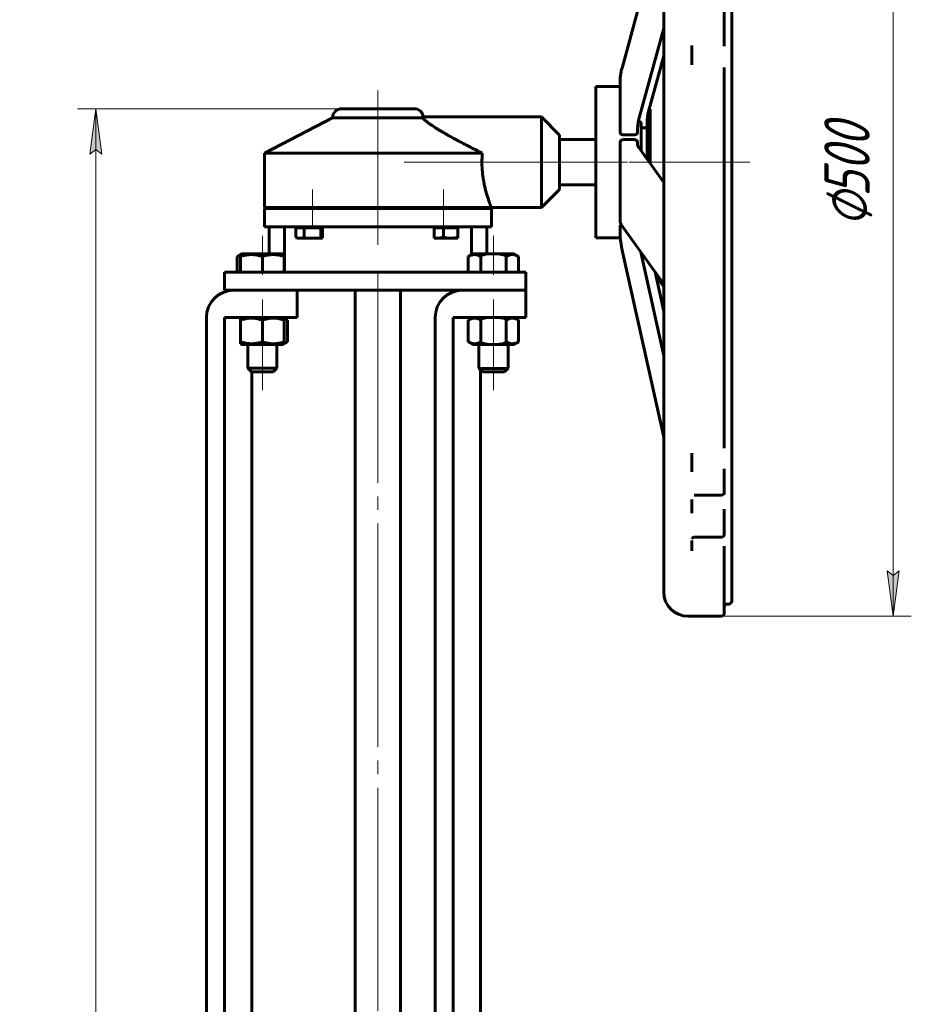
# Model space of a CAD drawing. Header units: millimetres. Extents: x -248 to 501, y 0 to 603.
# Tile 8 of 10: x 268 to 367, y 385 to 493. Entities that reach past the tile are written whole.
import ezdxf

# ---------------------------------------------------------------- set-up
doc = ezdxf.new("R2010")
doc.units = ezdxf.units.MM
for name, pattern in [('K5LT-1', [0]), ('K5LT_AXLED', [29.093439, 24.593439, -1.5, 1.5, -1.5]), ('K5LT_BASIC', [0]), ('K5LT_THIN', [0])]:
    doc.linetypes.add(name, pattern=pattern)
doc.layers.add('Системный слой', color=7, linetype='Continuous')
doc.layers.add('Системный слой (1)', color=7, linetype='Continuous', true_color=0x6c6c6c)
doc.styles.add('KDIMTEXTSTYLE', font='txt', dxfattribs={"width": 0.96, "oblique": 15, "height": 5})
doc.styles.add('KTEXTSTYLE', font='txt', dxfattribs={"width": 0.96, "height": 5})
doc.dimstyles.new('KDIMSTYLE (0.20)', dxfattribs={"dimtxt": 5, "dimasz": 1, "dimexe": 2, "dimexo": 0, "dimgap": 1, "dimtad": 1, "dimlfac": 5, "dimtxsty": 'KDIMTEXTSTYLE', "dimsah": 1, "dimcen": 0, "dimdle": 1, "dimadec": 0, "dimazin": 0, "dimtfac": 0.667, "dimtmove": 0, "dimatfit": 3, "dimfxl": 1, "dimtvp": 1, "dimtolj": 1, "dimtzin": 0, "dimarcsym": 0})

# ---------------------------------------------------------------- blocks, each defined once
blk = doc.blocks.new('U42')
at = {"layer": 'Системный слой (1)', "color": 143, "linetype": 'K5LT_BASIC', "lineweight": 60, "true_color": 0x33acca}
for p, q in [((292.4, 467.18), (292.28, 467.12)), ((292.53, 467.24), (292.4, 467.18)), ((292.65, 467.28), (292.53, 467.24))]:
    blk.add_line(p, q, dxfattribs=at)
blk = doc.blocks.new('U43')
at = {"layer": 'Системный слой (1)', "color": 143, "linetype": 'K5LT_BASIC', "lineweight": 60, "true_color": 0x33acca}
for p, q in [((320.51, 454.4), (319.31, 454.4)), ((321.71, 454.4), (320.51, 454.4))]:
    blk.add_line(p, q, dxfattribs=at)
blk = doc.blocks.new('U44')
at = {"layer": 'Системный слой (1)', "color": 143, "linetype": 'K5LT_BASIC', "lineweight": 60, "true_color": 0x33acca}
for p, q in [((320.51, 454.8), (318.91, 454.8)), ((322.11, 454.8), (320.51, 454.8))]:
    blk.add_line(p, q, dxfattribs=at)
blk = doc.blocks.new('U45')
at = {"layer": 'Системный слой (1)', "color": 143, "linetype": 'K5LT_BASIC', "lineweight": 60, "true_color": 0x33acca}
for start, end in [(270, 0), (269.9972, 270)]:
    blk.add_arc((345.6, 441.16), 0.333, start, end, dxfattribs=at)
blk = doc.blocks.new('U46')
at = {"layer": 'Системный слой (1)', "color": 143, "linetype": 'K5LT_BASIC', "lineweight": 60, "true_color": 0x33acca}
for p, q in [((331.78, 485.84), (331.78, 477.5)), ((331.78, 477.5), (331.78, 469.17))]:
    blk.add_line(p, q, dxfattribs=at)
blk = doc.blocks.new('U47')
at = {"layer": 'Системный слой (1)', "color": 143, "linetype": 'K5LT_BASIC', "lineweight": 60, "true_color": 0x33acca}
for p, q in [((339.27, 524.84), (339.27, 477.5)), ((339.27, 477.5), (339.27, 430.17))]:
    blk.add_line(p, q, dxfattribs=at)
blk = doc.blocks.new('U48')
at = {"layer": 'Системный слой (1)', "color": 143, "linetype": 'K5LT_BASIC', "lineweight": 60, "true_color": 0x33acca}
for p, q in [((346.77, 477.5), (346.77, 525.84)), ((346.77, 429.17), (346.77, 477.5))]:
    blk.add_line(p, q, dxfattribs=at)
blk = doc.blocks.new('U49')
at = {"layer": 'Системный слой (1)', "color": 143, "linetype": 'K5LT_BASIC', "lineweight": 60, "true_color": 0x33acca}
for p, q in [((337.78, 483.34), (337.78, 477.5)), ((337.78, 477.5), (337.78, 477.35))]:
    blk.add_line(p, q, dxfattribs=at)
blk = doc.blocks.new('U50')
at = {"layer": 'Системный слой (1)', "color": 143, "linetype": 'K5LT_BASIC', "lineweight": 60, "true_color": 0x33acca}
for p, q in [((334.46, 470.54), (334.47, 470.56)), ((334.47, 470.56), (334.48, 470.57)), ((334.47, 470.56), (334.47, 470.56)), ((334.48, 470.57), (334.49, 470.59)), ((334.48, 470.57), (334.48, 470.57)), ((334.49, 470.59), (334.5, 470.61)), ((334.5, 470.61), (334.54, 470.64)), ((334.54, 470.64), (334.56, 470.66)), ((334.56, 470.66), (334.57, 470.67)), ((334.57, 470.67), (334.57, 470.67)), ((334.57, 470.67), (334.57, 470.67))]:
    blk.add_line(p, q, dxfattribs=at)
blk = doc.blocks.new('U51')
at = {"layer": 'Системный слой (1)', "color": 143, "linetype": 'K5LT_BASIC', "lineweight": 60, "true_color": 0x33acca}
for p, q in [((337.16, 478.23), (337.15, 478.23)), ((337.19, 478.22), (337.16, 478.23)), ((337.21, 478.22), (337.19, 478.22)), ((337.22, 478.22), (337.21, 478.22)), ((337.21, 478.22), (337.21, 478.22)), ((337.25, 478.21), (337.22, 478.22)), ((337.22, 478.22), (337.22, 478.22)), ((337.29, 478.19), (337.25, 478.21)), ((337.31, 478.19), (337.29, 478.19)), ((337.31, 478.18), (337.31, 478.19)), ((337.32, 478.18), (337.31, 478.18)), ((337.36, 478.15), (337.32, 478.18)), ((337.32, 478.18), (337.32, 478.18)), ((337.38, 478.13), (337.36, 478.15)), ((337.39, 478.12), (337.38, 478.13)), ((337.4, 478.11), (337.39, 478.12)), ((337.42, 478.09), (337.4, 478.11)), ((337.4, 478.11), (337.4, 478.11)), ((337.4, 478.11), (337.4, 478.11)), ((337.43, 478.07), (337.42, 478.09)), ((337.43, 478.06), (337.43, 478.07)), ((337.43, 478.05), (337.43, 478.06)), ((337.44, 478.05), (337.43, 478.05)), ((337.44, 478.03), (337.44, 478.05)), ((337.44, 478.05), (337.44, 478.05)), ((337.45, 478.01), (337.44, 478.03)), ((337.45, 477.99), (337.45, 478.01)), ((337.45, 477.98), (337.45, 477.99)), ((337.45, 477.99), (337.45, 477.99)), ((337.45, 477.99), (337.45, 477.99)), ((337.45, 477.98), (337.45, 477.98)), ((337.45, 477.98), (337.45, 477.98))]:
    blk.add_line(p, q, dxfattribs=at)
blk = doc.blocks.new('U52')
at = {"layer": 'Системный слой (1)', "color": 143, "linetype": 'K5LT_BASIC', "lineweight": 60, "true_color": 0x33acca}
for p, q in [((292.77, 457.44), (295.05, 457.44)), ((295.05, 457.44), (297.33, 457.44))]:
    blk.add_line(p, q, dxfattribs=at)
blk = doc.blocks.new('U55')
at = {"layer": 'Системный слой (1)', "color": 143, "linetype": 'K5LT_BASIC', "lineweight": 60, "true_color": 0x33acca}
for p, q in [((297.58, 460.24), (297.45, 460.28)), ((297.7, 460.18), (297.58, 460.24)), ((297.82, 460.12), (297.7, 460.18))]:
    blk.add_line(p, q, dxfattribs=at)
blk = doc.blocks.new('U56')
at = {"layer": 'Системный слой (1)', "color": 143, "linetype": 'K5LT_BASIC', "lineweight": 60, "true_color": 0x33acca}
for p, q in [((297.7, 457.66), (297.82, 457.73)), ((297.45, 457.56), (297.58, 457.6)), ((297.58, 457.6), (297.7, 457.66))]:
    blk.add_line(p, q, dxfattribs=at)
blk = doc.blocks.new('D4')
at = {"layer": 'Системный слой (1)'}
for points in [[(277.36, 478.4), (276.7, 483.4), (276.04, 478.4), (276.7, 478.9)], [(276.7, 191.4), (277.36, 196.4), (276.7, 195.9), (276.04, 196.4)]]:
    blk.add_hatch(color=7, dxfattribs=at).paths.add_polyline_path(points)
at = {"layer": 'Системный слой (1)', "color": 7, "linetype": 'K5LT_THIN', "lineweight": 18, "true_color": 0xffffff}
for p, q in [((307.78, 483.4), (274.7, 483.4)), ((276.04, 478.4), (276.7, 483.4)), ((276.7, 483.4), (277.36, 478.4)), ((276.7, 483.4), (276.7, 191.4)), ((276.7, 478.9), (276.04, 478.4)), ((277.36, 478.4), (276.7, 478.9)), ((276.7, 191.4), (276.04, 196.4)), ((276.04, 196.4), (276.7, 195.9)), ((276.7, 195.9), (277.36, 196.4)), ((277.36, 196.4), (276.7, 191.4)), ((292.78, 191.4), (274.7, 191.4))]:
    blk.add_line(p, q, dxfattribs=at)
blk.add_wipeout([(275.7, 330.67), (268.32, 330.67), (268.32, 343.59), (275.7, 343.59)]).dxf.layer = 'Системный слой (1)'
at = {"layer": 'Системный слой (1)', "color": 7, "insert": (269.11, 330.67), "char_height": 5, "attachment_point": 1, "rotation": 90, "style": 'KTEXTSTYLE'}
blk.add_mtext('\\fArial|b0|c204|p34;\\H5.0;\\W1.000;\\Q15;\\fGOST Type AU|b0|i0|c204|p34;\\Q15;\\W0.960;1460', dxfattribs=at)
blk = doc.blocks.new('KDIMARROW_01')
at = {"layer": 'Системный слой'}
blk.add_hatch(color=0, dxfattribs=at).paths.add_polyline_path([(-5, -0.66), (0, 0), (-5, 0.66), (-4.5, 0)])
at = {"layer": 'Системный слой', "color": 0, "linetype": 'K5LT_THIN', "lineweight": 18}
for p, q in [((-4.5, 0), (-5, 0.66)), ((-5, 0.66), (0, 0)), ((0, 0), (-5, -0.66)), ((-5, -0.66), (-4.5, 0))]:
    blk.add_line(p, q, dxfattribs=at)
at = {"layer": 'Системный слой (1)', "color": 0, "linetype": 'K5LT_THIN', "lineweight": 18}
blk.add_line((126.52, 191.4), (126.32, 191.4), dxfattribs=at)
blk = doc.blocks.new('D7')
at = {"layer": 'Системный слой (1)'}
for points in [[(365.2, 522.5), (364.54, 527.5), (363.88, 522.5), (364.54, 523)], [(364.54, 427.5), (365.2, 432.5), (364.54, 432), (363.88, 432.5)]]:
    blk.add_hatch(color=7, dxfattribs=at).paths.add_polyline_path(points)
at = {"layer": 'Системный слой (1)', "color": 7, "linetype": 'K5LT_THIN', "lineweight": 18, "true_color": 0xffffff}
for p, q in [((345.6, 527.5), (366.54, 527.5)), ((363.88, 522.5), (364.54, 527.5)), ((364.54, 527.5), (365.2, 522.5)), ((364.54, 527.5), (364.54, 427.5)), ((364.54, 523), (363.88, 522.5)), ((365.2, 522.5), (364.54, 523)), ((364.54, 427.5), (363.88, 432.5)), ((363.88, 432.5), (364.54, 432)), ((364.54, 432), (365.2, 432.5)), ((365.2, 432.5), (364.54, 427.5)), ((345.6, 427.5), (366.54, 427.5))]:
    blk.add_line(p, q, dxfattribs=at)
blk.add_wipeout([(363.54, 470.37), (356.16, 470.37), (356.16, 484.06), (363.54, 484.06)]).dxf.layer = 'Системный слой (1)'
at = {"layer": 'Системный слой (1)', "color": 7, "char_height": 5, "attachment_point": 1, "rotation": 90, "style": 'KTEXTSTYLE'}
for s, insert in [('\\fArial|b0|c204|p34;\\H5.0;\\W1.000;\\Q15;\\fGOST Type AU|b0|i0|c204|p34;\\Q15;\\W0.960;500', (356.95, 473.68)), ('\\fArial|b0|c204|p34;\\H5.0;\\W1.000;\\Q15;\\fGOST Type AU|b0|i0|c204|p34;\\Q15;\\W0.960;⌀', (356.95, 470.37))]:
    blk.add_mtext(s, dxfattribs=dict(at, insert=insert))

msp = doc.modelspace()

# ---------------------------------------------------------------- linework, layer by layer
at = {"layer": 'Системный слой (1)', "color": 143, "linetype": 'K5LT_BASIC', "lineweight": 60, "true_color": 0x33acca}
for p, q in [((334.669, 487.8794), (339.2674, 504.6629)), ((345.9341, 491.5433), (345.9341, 494.1259)), ((336.556, 482.3861), (339.2674, 492.2824)), ((345.9341, 490.2946), (345.9341, 491.5433)), ((342.3508, 488.2176), (342.3508, 490.3469)), ((337.5893, 483.0881), (339.2674, 489.213)), ((345.9341, 487.0009), (345.9341, 487.9523)), ((345.9341, 446.2687), (345.9341, 487.0009)), ((334.4484, 486.2491), (334.4484, 485.6834)), ((334.4484, 486.0644), (334.4484, 485.8352)), ((331.781, 485.8352), (334.4484, 485.8352)), ((303.781, 483.4019), (311.781, 483.4019)), ((337.657, 483.3352), (337.781, 483.3352)), ((302.781, 482.4019), (295.281, 478.5019)), ((302.781, 482.4019), (312.681, 482.4019)), ((312.776, 482.5019), (325.781, 482.5019)), ((325.781, 482.5019), (325.781, 472.5019)), ((325.781, 482.5019), (327.781, 480.5019)), ((336.781, 478.7457), (336.781, 481.7383)), ((337.4477, 482.0423), (337.4477, 482.0424)), ((337.4477, 481.3161), (337.4477, 482.0423)), ((327.781, 480.5019), (327.781, 474.5019)), ((334.4484, 481.536), (334.4484, 481.155)), ((334.4484, 481.155), (334.4484, 480.8812)), ((336.0559, 480.5206), (334.7817, 480.5206)), ((336.3893, 480.8812), (336.3893, 481.155)), ((336.3893, 481.155), (336.3893, 481.155)), ((336.781, 481.2996), (337.1143, 481.2996)), ((337.4477, 477.9824), (337.4477, 481.3161)), ((327.781, 480.0019), (331.781, 480.0019)), ((334.4484, 479.6032), (334.4484, 479.4395)), ((334.4484, 479.4395), (334.4484, 478.5242)), ((334.7817, 479.9897), (336.0559, 479.9897)), ((336.3893, 479.4395), (336.3893, 479.6032)), ((295.281, 472.5019), (295.281, 478.5019)), ((295.281, 478.5019), (319.281, 478.5019)), ((336.5053, 479.1299), (339.2674, 475.2793)), ((337.4477, 477.8163), (337.4477, 477.9824)), ((325.781, 472.5019), (327.781, 474.5019)), ((327.781, 475.0019), (331.781, 475.0019)), ((295.281, 472.5019), (320.281, 472.5019)), ((295.281, 472.4019), (320.281, 472.4019)), ((295.281, 470.4019), (295.281, 472.4019)), ((299.5685, 472.4019), (299.5685, 472.5019)), ((301.5685, 472.4019), (301.5685, 472.5019)), ((305.281, 472.4019), (305.281, 472.5019)), ((310.281, 472.4019), (310.281, 472.5019)), ((313.9935, 472.4019), (313.9935, 472.5019)), ((315.9935, 472.4019), (315.9935, 472.5019)), ((320.281, 472.5019), (325.781, 472.5019)), ((320.281, 470.4019), (320.281, 472.4019)), ((334.4484, 471.8136), (334.4484, 471.197)), ((295.281, 470.4019), (320.281, 470.4019)), ((295.781, 467.4019), (295.781, 470.4019)), ((297.4732, 465.4019), (297.4732, 470.4019)), ((298.721, 470.2819), (299.1829, 470.2819)), ((298.721, 470.2819), (298.721, 469.2648)), ((298.9685, 470.4019), (298.9685, 470.2819)), ((299.1829, 470.2819), (299.6447, 470.2819)), ((299.6447, 470.2819), (300.5685, 470.2819)), ((299.6447, 470.2819), (299.6447, 469.2648)), ((300.5685, 470.2819), (301.4923, 470.2819)), ((301.4923, 470.2819), (301.4923, 469.2648)), ((301.4923, 470.2819), (301.6562, 470.2819)), ((301.5663, 470.2819), (301.5663, 470.4019)), ((301.6562, 469.1839), (301.6562, 470.2819)), ((313.9799, 470.2819), (314.1935, 470.2819)), ((313.9799, 469.1328), (313.9799, 470.2819)), ((313.9957, 470.2819), (313.9957, 470.4019)), ((314.1935, 470.2819), (314.9935, 470.2819)), ((314.9935, 470.2819), (315.7935, 470.2819)), ((314.9935, 470.2819), (314.9935, 469.2648)), ((315.7935, 470.2819), (316.5935, 470.2819)), ((316.5935, 470.4019), (316.5935, 470.2819)), ((316.5935, 470.2819), (316.5935, 469.2648)), ((318.0888, 467.3209), (318.0888, 470.4019)), ((319.781, 467.4019), (319.781, 470.4019)), ((334.4484, 470.4819), (334.4484, 469.9522)), ((334.7196, 470.4137), (339.2674, 464.0735)), ((298.721, 469.2648), (298.9685, 469.1219)), ((298.9685, 469.1219), (299.1829, 469.1219)), ((299.1829, 469.1219), (300.5685, 469.1219)), ((300.5685, 469.1219), (301.5663, 469.1219)), ((313.9957, 469.1219), (313.9799, 469.1328)), ((313.9957, 469.1219), (314.1935, 469.1219)), ((314.1935, 469.1219), (315.7935, 469.1219)), ((315.7935, 469.1219), (316.5935, 469.1219)), ((316.5935, 469.2648), (316.5935, 469.1219)), ((331.781, 469.1685), (334.4821, 469.1685)), ((334.6651, 467.9737), (339.2674, 447.2104)), ((339.2674, 456.179), (336.735, 467.6041)), ((292.2818, 467.1182), (292.6531, 467.3326)), ((292.2818, 465.4019), (292.2818, 467.1182)), ((292.6531, 467.3326), (292.7731, 467.4019)), ((292.6531, 467.1182), (292.6531, 467.3326)), ((292.6531, 465.4019), (292.6531, 467.1182)), ((297.3331, 467.4019), (292.7731, 467.4019)), ((295.0531, 465.4019), (295.0531, 467.1182)), ((297.4531, 467.3326), (297.3331, 467.4019)), ((297.4531, 467.3326), (297.4531, 467.1182)), ((297.4531, 465.4019), (297.4531, 467.1182)), ((317.7376, 467.1182), (318.2289, 467.4019)), ((317.7376, 465.4019), (317.7376, 467.1182)), ((322.7889, 467.4019), (318.2289, 467.4019)), ((319.1233, 465.4019), (319.1233, 467.1182)), ((321.8946, 465.4019), (321.8946, 467.1182)), ((323.2802, 467.1182), (322.7889, 467.4019)), ((323.2802, 465.4019), (323.2802, 467.1182)), ((290.881, 465.4019), (324.081, 465.4019)), ((290.881, 463.4019), (290.881, 465.4019)), ((324.081, 463.4019), (324.081, 465.4019)), ((339.2674, 461.0697), (338.3038, 465.4169)), ((338.3997, 464.9844), (339.2674, 463.7747)), ((290.881, 463.4019), (324.081, 463.4019)), ((298.881, 460.4019), (298.881, 463.4019)), ((305.281, 298.7352), (305.281, 463.4019)), ((310.281, 298.7352), (310.281, 463.4019)), ((324.081, 460.4019), (324.081, 463.4019)), ((288.881, 278.7352), (288.881, 460.4019)), ((290.881, 460.4019), (298.881, 460.4019)), ((290.881, 285.7352), (290.881, 460.4019)), ((292.7731, 460.4019), (292.6531, 460.3326)), ((292.6531, 460.1182), (292.6531, 460.3326)), ((292.6531, 460.1182), (292.6531, 457.7255)), ((295.0531, 460.1182), (295.0531, 457.7255)), ((297.3331, 460.4019), (297.4531, 460.3326)), ((297.3331, 460.4019), (297.8244, 460.1182)), ((297.4531, 460.3326), (297.4531, 460.1182)), ((297.4531, 460.1182), (297.4531, 457.7255)), ((297.8244, 460.1182), (297.8244, 457.7255)), ((314.081, 285.7352), (314.081, 460.4019)), ((316.081, 460.4019), (324.081, 460.4019)), ((316.081, 278.7352), (316.081, 460.4019)), ((318.2289, 460.4019), (317.7376, 460.1182)), ((317.7376, 460.1182), (317.7376, 457.7255)), ((319.1233, 460.1182), (319.1233, 457.7255)), ((321.8946, 460.1182), (321.8946, 457.7255)), ((322.7889, 460.4019), (323.2802, 460.1182)), ((323.2802, 460.1182), (323.2802, 457.7255)), ((292.6531, 457.5111), (292.6531, 457.7255)), ((297.4531, 457.7255), (297.4531, 457.5111)), ((297.8244, 457.7255), (297.4531, 457.5111)), ((317.7376, 457.7255), (318.2289, 457.4419)), ((323.2802, 457.7255), (322.7889, 457.4419)), ((292.6531, 457.5111), (292.7731, 457.4419)), ((293.4531, 457.4419), (293.4531, 454.8019)), ((296.6531, 457.4419), (296.6531, 454.8019)), ((297.4531, 457.5111), (297.3331, 457.4419)), ((318.2289, 457.4419), (322.7889, 457.4419)), ((318.9089, 457.4419), (318.9089, 454.8019)), ((322.1089, 457.4419), (322.1089, 454.8019)), ((293.4531, 454.8019), (293.8531, 454.4019)), ((296.6531, 454.8019), (293.4531, 454.8019)), ((296.6531, 454.8019), (296.2531, 454.4019)), ((318.9089, 454.8019), (319.3089, 454.4019)), ((319.081, 278.7352), (319.081, 454.6298)), ((322.1089, 454.8019), (321.7089, 454.4019)), ((296.2531, 454.4019), (293.8531, 454.4019)), ((293.881, 295.1352), (293.881, 454.4019)), ((345.9341, 446.0006), (345.9341, 446.2687)), ((342.3508, 443.394), (342.3508, 445.442)), ((345.9341, 442.6223), (345.9341, 443.7302)), ((345.9341, 441.1593), (345.9341, 442.6223)), ((342.3508, 438.8637), (342.3508, 440.3593)), ((342.6841, 440.826), (345.6008, 440.826)), ((345.9341, 440.9481), (345.9341, 441.1593)), ((345.9341, 438.1277), (345.9341, 439.2973)), ((345.9341, 436.5321), (345.9341, 438.1277)), ((342.3901, 436.0541), (342.3905, 436.0549)), ((342.6841, 436.1988), (345.6008, 436.1988)), ((345.9341, 436.4695), (345.9341, 436.5618)), ((342.3508, 434.6899), (342.3508, 435.8425)), ((345.9341, 434.0734), (345.9341, 435.2017)), ((345.9341, 427.8352), (345.9341, 434.0734)), ((345.9341, 428.5019), (345.9341, 432.0721)), ((346.2674, 428.8352), (346.4341, 428.8352)), ((341.9341, 427.5019), (345.6008, 427.5019))]:
    msp.add_line(p, q, dxfattribs=at)
at = {"layer": 'Системный слой (1)', "color": 30, "linetype": 'K5LT_AXLED', "lineweight": 18, "true_color": 0xff8000}
for p, q in [((307.781, 480.4019), (307.781, 485.4019)), ((307.781, 468.4019), (307.781, 480.5019)), ((310.681, 477.5019), (338.4477, 477.5019)), ((335.4477, 477.5019), (339.781, 477.5019)), ((337.2674, 477.5019), (347.6008, 477.5019)), ((344.2674, 477.5019), (348.7674, 477.5019)), ((300.5685, 470.4019), (300.5685, 474.5019)), ((314.9935, 470.4019), (314.9935, 474.5019)), ((320.5089, 469.4019), (320.5089, 465.1182)), ((307.781, 296.7352), (307.781, 465.4019)), ((295.0531, 462.4019), (295.0531, 458.1182)), ((320.5089, 462.4019), (320.5089, 458.1182)), ((320.5089, 459.7255), (320.5089, 452.4019))]:
    msp.add_line(p, q, dxfattribs=at)
at = {"layer": 'Системный слой (1)', "color": 143, "linetype": 'K5LT_BASIC', "lineweight": 60, "true_color": 0x33acca}
for centre, radius, start, end in [((303.781, 482.4019), 1, 90, 180), ((311.781, 482.4019), 1, 5.73917, 90), ((343.5908, 469.9522), 9.1424, 180, 192.498057), ((291.881, 460.4019), 3, 90, 180), ((317.081, 460.4019), 3, 90, 180), ((345.6008, 441.1593), 0.3333, 270, 0), ((342.6841, 435.8952), 0.3333, 146.706995, 151.456903), ((345.6008, 436.5321), 0.3333, 270.000082, 0), ((341.9341, 430.1685), 2.6667, 180, 270), ((346.2674, 428.5019), 0.3333, 90, 180), ((346.4341, 429.1685), 0.3333, 270, 0), ((345.6008, 427.8352), 0.3333, 270, 0)]:
    msp.add_arc(centre, radius, start, end, dxfattribs=at)
msp.add_ellipse((345.6008, 441.1593), major_axis=(0.3333, 0), ratio=0.99999996, start_param=4.71238898, end_param=6.28318531, dxfattribs=at)
for points, knots in [([(334.4484, 486.2491), (334.4484, 486.3451), (334.4507, 486.4411), (334.4604, 486.6466), (334.4685, 486.756), (334.4865, 486.9334), (334.4946, 487.0015), (334.5093, 487.1107), (334.5153, 487.1518), (334.5281, 487.234), (334.535, 487.275), (334.5565, 487.3966), (334.5723, 487.477), (334.6133, 487.6651), (334.6397, 487.7725), (334.669, 487.8794)], [0, 0, 0, 0, 3.32826212, 3.32826212, 7.12826212, 7.12826212, 9.50113667, 9.50113667, 10.93742146, 10.93742146, 12.37370626, 12.37370626, 15.1983999, 15.1983999, 19, 19, 19, 19]), ([(334.4484, 481.536), (334.4484, 481.992), (334.4561, 482.425), (334.4735, 483.3639), (334.4821, 483.8424), (334.4821, 484.6449), (334.4735, 484.9857), (334.4561, 485.4368), (334.4484, 485.5844), (334.4484, 485.6834)], [13.81364247, 13.81364247, 13.81364247, 13.81364247, 14.26915387, 14.26915387, 14.88355604, 14.88355604, 15.49795821, 15.49795821, 15.95346962, 15.95346962, 15.95346962, 15.95346962]), ([(337.4477, 482.0423), (337.4477, 482.0423), (337.4477, 482.0423), (337.4496, 482.1125), (337.4496, 482.1827), (337.4571, 482.323), (337.4628, 482.3931), (337.4743, 482.4992), (337.4787, 482.5353), (337.486, 482.5891), (337.4886, 482.6068), (337.494, 482.6434), (337.497, 482.6622), (337.5061, 482.7176), (337.5127, 482.7541), (337.5391, 482.8902), (337.5623, 482.9894), (337.5893, 483.0881)], [0, 0, 0, 0, 0.00089935, 0.00089935, 3.4, 3.4, 6.8, 6.8, 8.55622489, 8.55622489, 9.41842502, 9.41842502, 10.33810561, 10.33810561, 12.11998632, 12.11998632, 17, 17, 17, 17]), ([(312.776, 482.5019), (312.776, 482.5018), (312.7735, 482.4991), (312.7628, 482.4873), (312.7455, 482.4685), (312.7198, 482.4413), (312.6963, 482.4171), (312.681, 482.4019)], [0, 0, 0, 0, 1.60377237, 3.17375178, 4.68902193, 6.14409128, 8, 8, 8, 8]), ([(312.681, 482.4019), (312.7002, 482.3819), (312.7377, 482.3438), (312.8031, 482.2803), (312.8577, 482.2294), (312.9061, 482.1857), (312.9447, 482.1515), (312.9857, 482.1159), (313.0438, 482.0665), (313.1069, 482.0144), (313.1922, 481.946), (313.2846, 481.874), (313.4057, 481.783), (313.5379, 481.6871), (313.6569, 481.6037), (313.7662, 481.5287), (313.8995, 481.439), (314.0987, 481.3087), (314.3006, 481.1815), (314.4709, 481.0767), (314.6389, 480.9746), (314.852, 480.8478), (315.1348, 480.6833), (315.3858, 480.5404), (315.7065, 480.3609), (316.0182, 480.1895), (316.3787, 479.9948), (316.7524, 479.7956), (317.183, 479.5693), (317.6148, 479.3456), (318.0976, 479.098), (318.6343, 478.8257), (319.0654, 478.6095), (319.281, 478.5019)], [0, 0, 0, 0, 1.13870186, 1.90377758, 2.67066319, 3.05403633, 3.4372423, 3.82124716, 4.20636028, 4.98310346, 5.3762665, 6.1728931, 6.98329713, 7.81668625, 8.67187708, 9.10850227, 9.70133803, 10.90882561, 12.32279866, 12.8053247, 13.45827762, 14.80173841, 15.87919887, 17.44693279, 18.26872263, 20.24657098, 21.62721205, 23.0344247, 25.13696879, 27.20747976, 28.57375886, 31.29106357, 34, 34, 34, 34]), ([(336.3893, 481.155), (336.3893, 481.155), (336.3893, 481.155), (336.3896, 481.1856), (336.3896, 481.2162), (336.3913, 481.3003), (336.3933, 481.3539), (336.4007, 481.49), (336.4075, 481.5725), (336.4208, 481.6946), (336.4257, 481.7342), (336.4359, 481.8099), (336.4412, 481.8459), (336.4527, 481.918), (336.4589, 481.954), (336.4784, 482.0606), (336.4931, 482.1311), (336.5236, 482.2631), (336.5392, 482.3247), (336.556, 482.3861)], [0, 0, 0, 0, 0.00018893, 0.00018893, 1.40703576, 1.40703576, 3.86934835, 3.86934835, 7.66934835, 7.66934835, 9.49878217, 9.49878217, 11.16715456, 11.16715456, 12.83552694, 12.83552694, 16.11665863, 16.11665863, 19, 19, 19, 19]), ([(336.723, 481.9021), (336.7126, 481.9152), (336.7011, 481.9271), (336.6688, 481.9533), (336.6461, 481.9654), (336.6007, 481.9759), (336.5797, 481.9761), (336.5375, 481.967), (336.5174, 481.9577), (336.4794, 481.9312), (336.4622, 481.9136), (336.4477, 481.894)], [0.260841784, 0.260841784, 0.260841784, 0.260841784, 0.279073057, 0.279073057, 0.30792839, 0.30792839, 0.331929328, 0.331929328, 0.356529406, 0.356529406, 0.383346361, 0.383346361, 0.383346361, 0.383346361]), ([(336.723, 481.9021), (336.7356, 481.8859), (336.7462, 481.8687), (336.7709, 481.8183), (336.781, 481.775), (336.781, 481.7383)], [0.0934270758, 0.0934270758, 0.0934270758, 0.0934270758, 0.1129102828, 0.1129102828, 0.1537514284, 0.1537514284, 0.1537514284, 0.1537514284]), ([(334.7817, 480.5206), (334.7382, 480.5206), (334.6926, 480.5306), (334.6106, 480.569), (334.5742, 480.5972), (334.5154, 480.6615), (334.4899, 480.7029), (334.4564, 480.791), (334.4484, 480.8379), (334.4484, 480.8812)], [0, 0, 0, 0, 0.039198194, 0.039198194, 0.078396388, 0.078396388, 0.121078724, 0.121078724, 0.16376106, 0.16376106, 0.16376106, 0.16376106]), ([(336.3893, 480.8812), (336.3893, 480.8362), (336.3806, 480.7875), (336.3446, 480.6965), (336.3172, 480.6541), (336.2563, 480.5915), (336.2207, 480.5653), (336.1414, 480.5298), (336.0976, 480.5206), (336.0559, 480.5206)], [-0.16373313, -0.16373313, -0.16373313, -0.16373313, -0.119358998, -0.119358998, -0.074984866, -0.074984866, -0.037492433, -0.037492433, 0, 0, 0, 0]), ([(337.1143, 481.2996), (337.151, 481.2996), (337.187, 481.2999), (337.2578, 481.3013), (337.2912, 481.3023), (337.3543, 481.305), (337.3818, 481.3068), (337.4172, 481.3098), (337.4284, 481.3111), (337.4436, 481.3136), (337.4475, 481.3148), (337.4477, 481.316), (337.4477, 481.316), (337.4477, 481.3161)], [0, 0, 0, 0, 0.032994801, 0.032994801, 0.068692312, 0.068692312, 0.110817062, 0.110817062, 0.141352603, 0.141352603, 0.172580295, 0.172580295, 0.173116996, 0.173116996, 0.173116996, 0.173116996]), ([(334.4484, 479.6032), (334.4484, 479.6502), (334.4563, 479.7007), (334.4897, 479.7955), (334.5152, 479.8398), (334.574, 479.9082), (334.6102, 479.9381), (334.6921, 479.9789), (334.7378, 479.9897), (334.7817, 479.9897)], [0.163937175, 0.163937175, 0.163937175, 0.163937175, 0.207636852, 0.207636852, 0.251336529, 0.251336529, 0.290858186, 0.290858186, 0.330379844, 0.330379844, 0.330379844, 0.330379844]), ([(336.0559, 479.9897), (336.0999, 479.9897), (336.1456, 479.9789), (336.2275, 479.9381), (336.2637, 479.9082), (336.3225, 479.8398), (336.348, 479.7955), (336.3813, 479.7007), (336.3893, 479.6502), (336.3893, 479.6032)], [0.330320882, 0.330320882, 0.330320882, 0.330320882, 0.36984254, 0.36984254, 0.409364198, 0.409364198, 0.453063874, 0.453063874, 0.496763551, 0.496763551, 0.496763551, 0.496763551]), ([(336.3893, 479.4396), (336.3893, 479.4248), (336.3901, 479.41), (336.3936, 479.38), (336.3962, 479.3647), (336.4035, 479.3328), (336.4083, 479.3161), (336.4207, 479.2809), (336.4284, 479.2622), (336.4474, 479.2226), (336.4587, 479.2016), (336.4755, 479.1743), (336.4792, 479.1685), (336.4863, 479.1575), (336.4898, 479.1523), (336.4972, 479.1414), (336.5012, 479.1357), (336.5053, 479.1299)], [0, 0, 0, 0, 2.9202016, 2.9202016, 5.86569223, 5.86569223, 8.90514832, 8.90514832, 12.10860152, 12.10860152, 15.46410628, 15.46410628, 16.35636046, 16.35636046, 17.1436552, 17.1436552, 18, 18, 18, 18]), ([(319.281, 478.5019), (319.2728, 478.4077), (319.2586, 478.2185), (319.2443, 477.9319), (319.2383, 477.6917), (319.237, 477.483), (319.2386, 477.3064), (319.2435, 477.114), (319.2509, 476.9383), (319.2626, 476.7318), (319.2769, 476.5425), (319.2959, 476.3396), (319.3142, 476.1694), (319.3425, 475.9403), (319.3815, 475.6707), (319.4263, 475.4089), (319.4747, 475.1544), (319.5406, 474.8397), (319.6274, 474.4795), (319.7331, 474.0899), (319.8285, 473.7706), (319.9126, 473.5096), (319.9751, 473.3242), (320.0253, 473.1799), (320.0676, 473.0617), (320.1034, 472.9637), (320.1418, 472.8603), (320.1798, 472.7603), (320.2105, 472.6806), (320.232, 472.6255), (320.253, 472.5723), (320.2722, 472.5238), (320.2801, 472.504), (320.281, 472.5019), (320.281, 472.5019)], [0, 0, 0, 0, 1.12955067, 2.25682727, 3.38770794, 3.95406841, 4.70822079, 5.46207613, 6.21564262, 6.78073357, 7.91049192, 8.47548824, 9.22893335, 9.98238851, 11.30041639, 12.61641591, 13.3678823, 14.68138736, 16.92105902, 18.58643924, 20.7769964, 22.38462633, 23.55161365, 24.64135117, 25.65612777, 26.48128747, 27.29552341, 28.71137752, 29.86982727, 30.57087805, 31.39979467, 32.9451041, 34.52612735, 35, 35, 35, 35]), ([(334.4484, 471.8136), (334.4484, 472.1945), (334.4561, 472.6095), (334.4735, 473.641), (334.4821, 474.2775), (334.4821, 475.576), (334.4735, 476.2651), (334.461, 477.143), (334.4584, 477.3224), (334.4561, 477.5019)], [10.4776052, 10.4776052, 10.4776052, 10.4776052, 10.93311661, 10.93311661, 11.54751878, 11.54751878, 12.16192094, 12.16192094, 12.31889049, 12.31889049, 12.31889049, 12.31889049]), ([(334.4484, 471.197), (334.4484, 471.1864), (334.4486, 471.1758), (334.4493, 471.1466), (334.4503, 471.128), (334.4545, 471.0723), (334.459, 471.0353), (334.4729, 470.9532), (334.4832, 470.9083), (334.5093, 470.8177), (334.5253, 470.772), (334.5634, 470.6794), (334.5858, 470.6326), (334.6246, 470.5612), (334.6392, 470.536), (334.666, 470.4927), (334.6778, 470.4744), (334.6996, 470.442), (334.7095, 470.4278), (334.7196, 470.4137)], [0, 0, 0, 0, 0.7336289, 0.7336289, 2.01747947, 2.01747947, 4.58518062, 4.58518062, 7.74457749, 7.74457749, 11.03560915, 11.03560915, 14.52398121, 14.52398121, 16.44986653, 16.44986653, 17.87604285, 17.87604285, 19, 19, 19, 19]), ([(298.721, 469.2648), (298.7539, 469.2458), (298.8238, 469.2086), (298.9187, 469.1691), (299.0058, 469.143), (299.0797, 469.1282), (299.1391, 469.1226), (299.173, 469.1219), (299.1829, 469.1219)], [0, 0, 0, 0, 1.97363156, 4.15995945, 5.5817399, 7.04511177, 8.43464385, 9, 9, 9, 9]), ([(299.1829, 469.1219), (299.2112, 469.1219), (299.2659, 469.1252), (299.3492, 469.1401), (299.4235, 469.1617), (299.5234, 469.1997), (299.5939, 469.2354), (299.6447, 469.2648)], [0, 0, 0, 0, 1.44740223, 2.79972062, 4.28007379, 5.29108611, 8, 8, 8, 8]), ([(313.9799, 469.1328), (314.042, 469.1265), (314.1132, 469.1223), (314.1845, 469.1219), (314.1935, 469.1219)], [0, 0, 0, 0, 4.37078269, 5, 5, 5, 5]), ([(314.1935, 469.1219), (314.2425, 469.1219), (314.3373, 469.1252), (314.4816, 469.1401), (314.6103, 469.1617), (314.772, 469.1972), (314.8943, 469.2321), (314.9824, 469.2611), (314.9935, 469.2648)], [0, 0, 0, 0, 1.62832751, 3.14968569, 4.81508301, 5.95247187, 8.61753361, 9, 9, 9, 9]), ([(314.9935, 469.2648), (315.0505, 469.2458), (315.1406, 469.2181), (315.2628, 469.1867), (315.3694, 469.1633), (315.4869, 469.143), (315.6149, 469.1282), (315.7176, 469.1226), (315.7765, 469.1219), (315.7935, 469.1219)], [0, 0, 0, 0, 2.19292395, 3.44223855, 4.62217717, 6.20193322, 7.82790196, 9.3718265, 10, 10, 10, 10]), ([(315.7935, 469.1219), (315.8425, 469.1219), (315.9373, 469.1252), (316.0816, 469.1401), (316.2103, 469.1617), (316.372, 469.1972), (316.4943, 469.2321), (316.5824, 469.2611), (316.5935, 469.2648)], [0, 0, 0, 0, 1.62832751, 3.14968569, 4.81508301, 5.95247187, 8.61753361, 9, 9, 9, 9]), ([(295.0531, 467.1182), (294.9712, 467.1455), (294.8502, 467.1828), (294.6754, 467.2289), (294.5548, 467.2564), (294.4129, 467.2841), (294.2996, 467.3018), (294.1645, 467.3178), (294.0406, 467.3281), (293.8945, 467.3334), (293.7545, 467.332), (293.6208, 467.3248), (293.4911, 467.3126), (293.3432, 467.2927), (293.139, 467.2558), (292.9018, 467.1971), (292.7284, 467.1433), (292.6531, 467.1182)], [0, 0, 0, 0, 1.88979329, 2.77228609, 3.97396019, 4.61319913, 5.96225261, 6.50830656, 7.62070709, 8.71525498, 9.7460926, 10.72175699, 11.68134955, 12.62902123, 14.02181603, 16.25990907, 18, 18, 18, 18]), ([(297.4531, 467.1182), (297.3712, 467.1455), (297.2502, 467.1828), (297.0754, 467.2289), (296.9548, 467.2564), (296.8129, 467.2841), (296.6996, 467.3018), (296.5645, 467.3178), (296.4406, 467.3281), (296.2945, 467.3334), (296.1545, 467.332), (296.0208, 467.3248), (295.8911, 467.3126), (295.7432, 467.2927), (295.539, 467.2558), (295.3018, 467.1971), (295.1284, 467.1433), (295.0531, 467.1182)], [0, 0, 0, 0, 1.88979329, 2.77228609, 3.97396019, 4.61319913, 5.96225261, 6.50830656, 7.62070709, 8.71525498, 9.7460926, 10.72175699, 11.68134955, 12.62902123, 14.02181603, 16.25990907, 18, 18, 18, 18]), ([(319.1233, 467.1182), (319.0694, 467.1493), (318.9803, 467.1963), (318.8628, 467.2466), (318.7826, 467.2748), (318.706, 467.2973), (318.6281, 467.3152), (318.5387, 467.3281), (318.4544, 467.3334), (318.3735, 467.332), (318.2963, 467.3248), (318.2215, 467.3126), (318.1361, 467.2927), (318.0182, 467.2558), (317.8812, 467.1971), (317.7811, 467.1433), (317.7376, 467.1182)], [0, 0, 0, 0, 2.03197676, 3.33971817, 4.35691028, 4.98286377, 6.14673398, 7.19733448, 8.23107414, 9.20464301, 10.12610383, 11.03238569, 11.92740894, 13.24282625, 15.35658079, 17, 17, 17, 17]), ([(323.2802, 467.1182), (323.2264, 467.1493), (323.1372, 467.1963), (323.0197, 467.2466), (322.9395, 467.2748), (322.8629, 467.2973), (322.785, 467.3152), (322.6956, 467.3281), (322.6113, 467.3334), (322.5305, 467.332), (322.4533, 467.3248), (322.3784, 467.3126), (322.293, 467.2927), (322.1751, 467.2558), (322.0381, 467.1971), (321.938, 467.1433), (321.8946, 467.1182)], [0, 0, 0, 0, 2.03197676, 3.33971817, 4.35691028, 4.98286377, 6.14673398, 7.19733448, 8.23107414, 9.20464301, 10.12610383, 11.03238569, 11.92740894, 13.24282625, 15.35658079, 17, 17, 17, 17]), ([(295.0531, 460.1182), (294.9712, 460.1455), (294.8502, 460.1828), (294.6754, 460.2289), (294.5548, 460.2564), (294.4129, 460.2841), (294.2996, 460.3018), (294.1645, 460.3178), (294.0406, 460.3281), (293.8945, 460.3334), (293.7545, 460.332), (293.6208, 460.3248), (293.4911, 460.3126), (293.3432, 460.2927), (293.139, 460.2558), (292.9018, 460.1971), (292.7284, 460.1433), (292.6531, 460.1182)], [0, 0, 0, 0, 1.88979329, 2.77228609, 3.97396019, 4.61319913, 5.96225261, 6.50830656, 7.62070709, 8.71525498, 9.7460926, 10.72175699, 11.68134955, 12.62902123, 14.02181603, 16.25990907, 18, 18, 18, 18]), ([(297.4531, 460.1182), (297.3712, 460.1455), (297.2502, 460.1828), (297.0754, 460.2289), (296.9548, 460.2564), (296.8129, 460.2841), (296.6996, 460.3018), (296.5645, 460.3178), (296.4406, 460.3281), (296.2945, 460.3334), (296.1545, 460.332), (296.0208, 460.3248), (295.8911, 460.3126), (295.7432, 460.2927), (295.539, 460.2558), (295.3018, 460.1971), (295.1284, 460.1433), (295.0531, 460.1182)], [0, 0, 0, 0, 1.88979329, 2.77228609, 3.97396019, 4.61319913, 5.96225261, 6.50830656, 7.62070709, 8.71525498, 9.7460926, 10.72175699, 11.68134955, 12.62902123, 14.02181603, 16.25990907, 18, 18, 18, 18]), ([(319.1233, 460.1182), (319.0694, 460.1493), (318.9803, 460.1963), (318.8628, 460.2466), (318.7826, 460.2748), (318.706, 460.2973), (318.6281, 460.3152), (318.5387, 460.3281), (318.4544, 460.3334), (318.3735, 460.332), (318.2963, 460.3248), (318.2215, 460.3126), (318.1361, 460.2927), (318.0182, 460.2558), (317.8812, 460.1971), (317.7811, 460.1433), (317.7376, 460.1182)], [0, 0, 0, 0, 2.03197676, 3.33971817, 4.35691028, 4.98286377, 6.14673398, 7.19733448, 8.23107414, 9.20464301, 10.12610383, 11.03238569, 11.92740894, 13.24282625, 15.35658079, 17, 17, 17, 17]), ([(323.2802, 460.1182), (323.2264, 460.1493), (323.1372, 460.1963), (323.0197, 460.2466), (322.9395, 460.2748), (322.8629, 460.2973), (322.785, 460.3152), (322.6956, 460.3281), (322.6113, 460.3334), (322.5305, 460.332), (322.4533, 460.3248), (322.3784, 460.3126), (322.293, 460.2927), (322.1751, 460.2558), (322.0381, 460.1971), (321.938, 460.1433), (321.8946, 460.1182)], [0, 0, 0, 0, 2.03197676, 3.33971817, 4.35691028, 4.98286377, 6.14673398, 7.19733448, 8.23107414, 9.20464301, 10.12610383, 11.03238569, 11.92740894, 13.24282625, 15.35658079, 17, 17, 17, 17]), ([(292.6531, 457.7255), (292.735, 457.6982), (292.8559, 457.661), (293.0307, 457.6148), (293.1513, 457.5873), (293.2932, 457.5597), (293.4066, 457.5419), (293.5416, 457.5259), (293.6656, 457.5156), (293.8117, 457.5103), (293.9516, 457.5117), (294.0854, 457.5189), (294.215, 457.5312), (294.3629, 457.551), (294.5671, 457.5879), (294.8044, 457.6467), (294.9778, 457.7004), (295.0531, 457.7255)], [0, 0, 0, 0, 1.88979329, 2.77228609, 3.97396019, 4.61319913, 5.96225261, 6.50830656, 7.62070709, 8.71525498, 9.7460926, 10.72175699, 11.68134955, 12.62902123, 14.02181603, 16.25990907, 18, 18, 18, 18]), ([(295.0531, 457.7255), (295.135, 457.6982), (295.2559, 457.661), (295.4307, 457.6148), (295.5513, 457.5873), (295.6932, 457.5597), (295.8066, 457.5419), (295.9416, 457.5259), (296.0656, 457.5156), (296.2117, 457.5103), (296.3516, 457.5117), (296.4854, 457.5189), (296.615, 457.5312), (296.7629, 457.551), (296.9671, 457.5879), (297.2044, 457.6467), (297.3778, 457.7004), (297.4531, 457.7255)], [0, 0, 0, 0, 1.88979329, 2.77228609, 3.97396019, 4.61319912, 5.96225261, 6.50830656, 7.62070709, 8.71525498, 9.7460926, 10.72175699, 11.68134955, 12.62902123, 14.02181603, 16.25990907, 18, 18, 18, 18]), ([(317.7376, 457.7255), (317.7915, 457.6944), (317.8806, 457.6474), (317.9981, 457.5971), (318.0783, 457.5689), (318.1549, 457.5464), (318.2328, 457.5285), (318.3222, 457.5156), (318.4065, 457.5103), (318.4874, 457.5117), (318.5646, 457.5189), (318.6394, 457.5312), (318.7248, 457.551), (318.8427, 457.5879), (318.9797, 457.6467), (319.0798, 457.7004), (319.1233, 457.7255)], [0, 0, 0, 0, 2.03197676, 3.33971817, 4.35691028, 4.98286377, 6.14673398, 7.19733448, 8.23107414, 9.20464301, 10.12610383, 11.03238569, 11.92740894, 13.24282625, 15.35658079, 17, 17, 17, 17]), ([(321.8946, 457.7255), (321.9484, 457.6944), (322.0375, 457.6474), (322.1551, 457.5971), (322.2352, 457.5689), (322.3119, 457.5464), (322.3897, 457.5285), (322.4791, 457.5156), (322.5635, 457.5103), (322.6443, 457.5117), (322.7215, 457.5189), (322.7963, 457.5312), (322.8817, 457.551), (322.9996, 457.5879), (323.1366, 457.6467), (323.2367, 457.7004), (323.2802, 457.7255)], [0, 0, 0, 0, 2.03197676, 3.33971817, 4.35691028, 4.98286377, 6.14673398, 7.19733448, 8.23107414, 9.20464301, 10.12610383, 11.03238569, 11.92740894, 13.24282625, 15.35658079, 17, 17, 17, 17]), ([(342.6841, 440.826), (342.684, 440.826), (342.6839, 440.826), (342.6837, 440.826), (342.6835, 440.826), (342.6831, 440.826), (342.6828, 440.826), (342.682, 440.826), (342.6814, 440.826), (342.6798, 440.826), (342.6787, 440.826), (342.6764, 440.8259), (342.6751, 440.8259), (342.6727, 440.8258), (342.6717, 440.8257), (342.6704, 440.8257), (342.6701, 440.8257), (342.6681, 440.8256), (342.6664, 440.8255), (342.6647, 440.8254)], [0, 0, 0, 0, 0.10775338, 0.10775338, 0.29632178, 0.29632178, 0.64652026, 0.64652026, 1.31997886, 1.31997886, 2.63995772, 2.63995772, 4.23995772, 4.23995772, 5.53584288, 5.53584288, 5.83995772, 5.83995772, 8, 8, 8, 8]), ([(342.6841, 436.1988), (342.6818, 436.1988), (342.6796, 436.1988), (342.6751, 436.1987), (342.6728, 436.1987), (342.6661, 436.1984), (342.6616, 436.1982), (342.6486, 436.1974), (342.6401, 436.1967), (342.6228, 436.1946), (342.614, 436.1933), (342.5967, 436.1902), (342.5882, 436.1884), (342.57, 436.1841), (342.5604, 436.1814), (342.5422, 436.1755), (342.5337, 436.1723), (342.5234, 436.1681), (342.5213, 436.1672), (342.5154, 436.1647), (342.5119, 436.163), (342.5015, 436.1581), (342.4951, 436.1547), (342.4792, 436.1457), (342.4704, 436.1399), (342.4524, 436.1269), (342.4438, 436.1197), (342.4259, 436.103), (342.4175, 436.0936), (342.4098, 436.0839), (342.4092, 436.0831), (342.4075, 436.0809), (342.4065, 436.0796), (342.4046, 436.0769), (342.4037, 436.0757), (342.4015, 436.0725), (342.4001, 436.0706), (342.3979, 436.0671), (342.3969, 436.0656), (342.3953, 436.063), (342.3946, 436.0619), (342.3932, 436.0596), (342.3926, 436.0585), (342.3916, 436.0567), (342.3913, 436.0561), (342.3907, 436.0551), (342.3904, 436.0546), (342.3901, 436.0541)], [0, 0, 0, 0, 0.21835152, 0.21835152, 0.43670304, 0.43670304, 0.87340607, 0.87340607, 1.71290929, 1.71290929, 2.63176521, 2.63176521, 3.57669201, 3.57669201, 4.76631007, 4.76631007, 6.01599254, 6.01599254, 6.3601655, 6.3601655, 6.96551918, 6.96551918, 8.17622654, 8.17622654, 10.19294315, 10.19294315, 12.75805126, 12.75805126, 16.13708772, 16.13708772, 16.41891426, 16.41891426, 16.94950456, 16.94950456, 17.4124928, 17.4124928, 18.16498817, 18.16498817, 18.73489709, 18.73489709, 19.16652259, 19.16652259, 19.59814808, 19.59814808, 19.82055182, 19.82055182, 20, 20, 20, 20])]:
    msp.add_open_spline(points, degree=3, knots=knots, dxfattribs=at)
for points in [[(334.4561, 477.5019), (334.4518, 477.8432), (334.4484, 478.1852), (334.4484, 478.5242)], [(334.4484, 470.4819), (334.4484, 470.4994), (334.4519, 470.518), (334.4593, 470.5366)], [(301.4923, 469.2648), (301.5463, 469.2335), (301.601, 469.2061), (301.6562, 469.1839)], [(301.6562, 469.1839), (301.6261, 469.1632), (301.5961, 469.1425), (301.5663, 469.1219)], [(342.6647, 440.8254), (342.6711, 440.8258), (342.6776, 440.826), (342.6841, 440.826)]]:
    msp.add_open_spline(points, degree=3, dxfattribs=at)
at = {"layer": 'Системный слой (1)', "color": 7, "linetype": 'K5LT-1'}
for points, knots in [([(299.6447, 469.2648), (299.6643, 469.2591), (299.7153, 469.2448), (299.8137, 469.2189), (299.9509, 469.1871), (300.0945, 469.1604), (300.2283, 469.1418), (300.3226, 469.1323), (300.3981, 469.1269), (300.4549, 469.124), (300.5118, 469.1222), (300.5496, 469.1219), (300.5685, 469.1219)], [0, 0, 0, 0, 1.43286195, 3.72544107, 7.16430976, 11.33828068, 14.00371051, 16.66914034, 18.00185526, 19.33457017, 20.66728509, 22, 22, 22, 22]), ([(300.5685, 469.1219), (300.5943, 469.1219), (300.6459, 469.1226), (300.7235, 469.1258), (300.8009, 469.1312), (300.8975, 469.1405), (301.013, 469.1559), (301.1674, 469.1831), (301.3274, 469.2192), (301.4418, 469.2502), (301.4923, 469.2648)], [0, 0, 0, 0, 1.81846407, 3.63692813, 5.4553922, 7.27385627, 10.46569137, 13.65752648, 18.30421618, 22, 22, 22, 22]), ([(321.8946, 467.1182), (321.83, 467.1369), (321.665, 467.182), (321.3652, 467.2512), (321.0635, 467.2996), (320.8306, 467.3211), (320.7009, 467.3285), (320.617, 467.3314), (320.5465, 467.3325), (320.4708, 467.3327), (320.3757, 467.331), (320.2616, 467.3258), (320.0978, 467.3138), (319.8604, 467.2861), (319.5901, 467.2369), (319.3367, 467.1775), (319.1942, 467.1387), (319.1233, 467.1182)], [0, 0, 0, 0, 3.15229629, 8.02402693, 14.43035773, 17.47429983, 18.99627089, 20.51824194, 21.40985484, 22.30146773, 24.08469353, 25.86791932, 27.65114512, 31.79250392, 37.07252473, 40.53626237, 44, 44, 44, 44]), ([(321.8946, 460.1182), (321.83, 460.1369), (321.665, 460.182), (321.3652, 460.2512), (321.0635, 460.2996), (320.8306, 460.3211), (320.7009, 460.3285), (320.617, 460.3314), (320.5465, 460.3325), (320.4708, 460.3327), (320.3757, 460.331), (320.2616, 460.3258), (320.0978, 460.3138), (319.8604, 460.2861), (319.5901, 460.2369), (319.3367, 460.1775), (319.1942, 460.1387), (319.1233, 460.1182)], [0, 0, 0, 0, 3.15229629, 8.02402693, 14.43035773, 17.47429983, 18.99627089, 20.51824194, 21.40985484, 22.30146773, 24.08469353, 25.86791932, 27.65114512, 31.79250392, 37.07252473, 40.53626237, 44, 44, 44, 44]), ([(319.1233, 457.7255), (319.1878, 457.7069), (319.3528, 457.6617), (319.6526, 457.5925), (319.9543, 457.5441), (320.1872, 457.5227), (320.3169, 457.5152), (320.4009, 457.5123), (320.4713, 457.5112), (320.5471, 457.511), (320.6421, 457.5128), (320.7562, 457.518), (320.9201, 457.5299), (321.1574, 457.5576), (321.4278, 457.6068), (321.6811, 457.6662), (321.8236, 457.705), (321.8946, 457.7255)], [0, 0, 0, 0, 3.15229629, 8.02402693, 14.43035773, 17.47429983, 18.99627089, 20.51824194, 21.40985484, 22.30146773, 24.08469353, 25.86791932, 27.65114512, 31.79250392, 37.07252473, 40.53626237, 44, 44, 44, 44])]:
    msp.add_open_spline(points, degree=3, knots=knots, dxfattribs=at)

# ---------------------------------------------------------------- block references
at = {"layer": 'Системный слой (1)'}
for name in ['U48', 'U47', 'U46', 'U49', 'U51', 'U50', 'U42', 'U55', 'U56', 'U52', 'U44', 'U43', 'U45']:
    msp.add_blockref(name, (0, 0), dxfattribs=at)

# ---------------------------------------------------------------- next in the draw order: dimensions: what is measured, and where the dimension line sits
at = {"layer": 'Системный слой (1)', "color": 7}
for base, p1, p2, override, picture, middle in [((364.5375, 527.5019), (345.6008, 427.5019), (345.6008, 527.5019), {"dimexo": 0, "dimpost": '\\fGOST Type AU|b0|c204|p34;\\H5.0;\\W0.960;\\Q15;∅<>', "dimblk1": 'KDIMARROW_01', "dimblk2": 'KDIMARROW_01', "dimse1": 0, "dimse2": 0, "dimclrt": 7, "dimtol": 1, "dimtp": 0, "dimtm": 0, "dimtdec": 5, "dimtolj": 1}, 'D7', (364.5375, 477.5019)), ((276.6981, 483.4019), (292.781, 191.4019), (307.781, 483.4019), {"dimexo": 0, "dimpost": '\\fGOST Type AU|b0|c204|p34;\\H5.0;\\W0.960;\\Q15;<>', "dimblk1": 'KDIMARROW_01', "dimblk2": 'KDIMARROW_01', "dimse1": 0, "dimse2": 0, "dimclrt": 7, "dimtol": 1, "dimtp": 0, "dimtm": 0, "dimtdec": 5, "dimtolj": 1}, 'D4', (276.6981, 337.4019))]:
    dim = msp.add_linear_dim(base=base, p1=p1, p2=p2, angle=90, dimstyle='KDIMSTYLE (0.20)', override=override, dxfattribs=at)
    dim.commit()
    dim.dimension.update_dxf_attribs({"geometry": picture, "text_midpoint": middle, "dimtype": 160})

# ---------------------------------------------------------------- next in the draw order: linework, layer by layer
at = {"layer": 'Системный слой (1)', "color": 30, "linetype": 'K5LT_AXLED', "lineweight": 18, "true_color": 0xff8000}
for p, q in [((295.0531, 469.4019), (295.0531, 465.1182)), ((295.0531, 459.7255), (295.0531, 452.4019))]:
    msp.add_line(p, q, dxfattribs=at)

doc.saveas('drawing.dxf')
